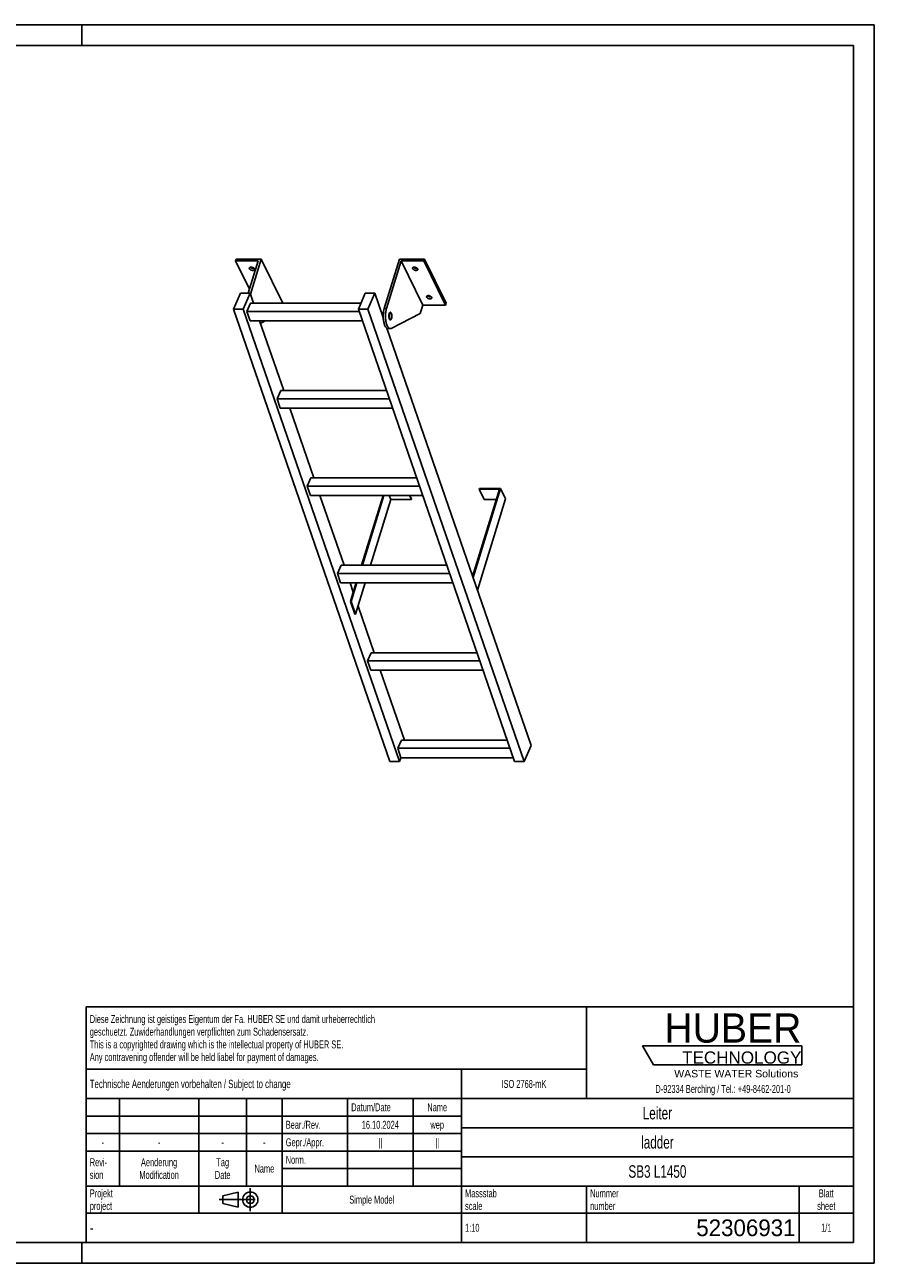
# Model space of a CAD drawing. Header units: millimetres. Extents: x 0 to 4200, y 0 to 2970.
# Tile 2 of 2: x 2163 to 4200, y 0 to 2970. Entities that reach past the tile are written whole.
import ezdxf

# ---------------------------------------------------------------- set-up
doc = ezdxf.new("R2010")
doc.units = ezdxf.units.MM
doc.header["$LTSCALE"] = 231
doc.linetypes.add('CENTER', pattern=[0.6, 0.375, -0.075, 0.075, -0.075])
doc.layers.get('0').update_dxf_attribs({"linetype": 'CONTINUOUS'})
doc.layers.add('005_AXIS', color=7, linetype='CONTINUOUS')
doc.layers.add('HUBER_Logo_BL1', color=7, linetype='CONTINUOUS')
doc.styles.get("Standard").update_dxf_attribs({"font": 'txt', "width": 0.7})
doc.styles.add('TEXTSTYLE_2', font='txt')
doc.styles.add('TEXTSTYLE_3', font='arial.ttf')
doc.styles.add('TEXTSTYLE_5', font='txt', dxfattribs={"width": 0.8})
doc.styles.add('TEXTSTYLE_6', font='txt')

# ---------------------------------------------------------------- blocks, each defined once
blk = doc.blocks.new('HUBER_LOGO_BL1', base_point=(3837.5, 503.7))
at = {"layer": 'HUBER_Logo_BL1', "color": 5, "linetype": 'Continuous'}
for p, q in [((4026.4, 521), (3643.9, 521)), ((3643.9, 521), (3670.9, 476)), ((4026.4, 521), (4026.4, 476)), ((3670.9, 476), (4026.4, 476))]:
    blk.add_line(p, q, dxfattribs=at)
at = {"layer": 'HUBER_Logo_BL1', "color": 2, "linetype": 'Continuous', "attachment_point": 3, "line_spacing_factor": 0.78}
for s, insert, char_height, width, style in [('HUBER\\P\\fArial;\\H29.25;TECHNOLOGY ', (4025.4, 599.1), 70.2, 387.672, 'TEXTSTYLE_2'), ('WASTE WATER Solutions', (4018, 463.6), 18, 297.033, 'TEXTSTYLE_3')]:
    blk.add_mtext(s, dxfattribs=dict(at, insert=insert, char_height=char_height, width=width, style=style))
at = {"layer": 'HUBER_Logo_BL1', "color": 2, "linetype": 'Continuous', "insert": (3837.5, 427.4), "char_height": 19, "width": 810.893, "attachment_point": 2, "line_spacing_factor": 0.96}
blk.add_mtext('D-92334 Berching / Tel.: +49-8462-201-0', dxfattribs=at)
blk = doc.blocks.new('PROJEKTIONSMETHODE_1_BL2', base_point=(2680, 152.5))
at = {"color": 2, "linetype": 'CENTER'}
for p, q in [((2703.8, 180), (2703.8, 125)), ((2628.7, 152.5), (2731.3, 152.5))]:
    blk.add_line(p, q, dxfattribs=at)
at = {"color": 2, "linetype": 'Continuous'}
for p, q in [((2637.8, 161.7), (2674.5, 170.8)), ((2637.8, 143.3), (2637.8, 161.7)), ((2674.5, 134.2), (2674.5, 170.8)), ((2637.8, 143.3), (2674.5, 134.2))]:
    blk.add_line(p, q, dxfattribs=at)
for radius in [18.3, 9.17]:
    blk.add_circle((2703.8, 152.5), radius, dxfattribs=at)
blk = doc.blocks.new('*T11')
at = {"color": 3, "linetype": 'Continuous'}
for p, q in [((0, 0), (1840, 0)), ((0, 0), (0, -565)), ((1200, 0), (1200, -220)), ((1840, 0), (1840, -565)), ((0, -150), (1200, -150)), ((900, -150), (900, -565)), ((0, -220), (1840, -220)), ((80, -220), (80, -430)), ((270, -220), (270, -495)), ((385, -220), (385, -430)), ((470, -220), (470, -495)), ((627, -220), (627, -430)), ((784, -220), (784, -430)), ((0, -262), (900, -262)), ((900, -290), (1840, -290)), ((0, -304), (900, -304)), ((0, -346), (900, -346)), ((900, -360), (1840, -360)), ((470, -388), (900, -388)), ((0, -430), (1840, -430)), ((1200, -430), (1200, -565)), ((1710, -430), (1710, -565)), ((0, -495), (1840, -495)), ((0, -565), (1840, -565))]:
    blk.add_line(p, q, dxfattribs=at)
at = {"color": 2, "linetype": 'Continuous', "line_spacing_factor": 0.96}
for s, insert, char_height, width, attachment_point in [('Diese Zeichnung ist geistiges Eigentum der Fa. HUBER SE und damit urheberrechtlich \\Pgeschuetzt. Zuwiderhandlungen verpflichten zum Schadensersatz.\\PThis is a copyrighted drawing which is the intellectual property of HUBER SE.\\PAny contravening offender will be held liabel for payment of damages.', (8.75, -19.9), 19, 2214.8571, 1), ('Technische Aenderungen vorbehalten / Subject to change', (8.75, -175), 20, 1524.7619, 1), ('ISO 2768-mK', (1050, -175.5), 19, 332.9524, 2), ('Datum/Date', (635.75, -231.5), 19, 292.2381, 1), ('Name', (842, -231.5), 19, 126.6667, 2), ('Leiter', (1370, -240), 30, 240, 2), ('Bear./Rev.', (478.75, -273.5), 19, 272.3333, 1), ('16.10.2024', (705.5, -273.5), 19, 273.2381, 2), ('wep', (842, -273.5), 19, 99.5238, 2), ('-', (40, -315.5), 19, 34.381, 2), ('-', (175, -315.5), 19, 34.381, 2), ('-', (327.5, -315.5), 19, 34.381, 2), ('-', (427.5, -315.5), 19, 34.381, 2), ('Gepr./Appr.', (478.75, -315.5), 19, 299.4762, 1), ('||', (705.5, -315.5), 19, 50.6667, 2), ('||', (842, -315.5), 19, 50.6667, 2), ('ladder', (1370, -310), 30, 251.4286, 2), ('Revi-\\Psion', (8.75, -363.3), 19, 138.4286, 1), ('Aenderung\\PModification', (175, -363.3), 19, 303.0952, 2), ('Tag\\PDate', (327.5, -363.3), 19, 117.619, 2), ('Name', (427.5, -378.5), 19, 126.6667, 2), ('Norm. ', (478.75, -357.5), 19, 175.5238, 1), ('SB3 L1450', (1370, -380), 30, 405.7143, 2), ('Projekt\\Pproject', (8.75, -437.8), 19, 183.6667, 1), ('Massstab\\Pscale', (908.75, -437.8), 19, 224.381, 1), ('Nummer\\Pnumber', (1208.75, -437.8), 19, 186.381, 1), ('Blatt\\Psheet', (1775, -437.8), 19, 137.5238, 2), ('Simple Model', (685, -453), 19, 328.4286, 2), ('1:10', (908.75, -520.5), 19, 94.0952, 1), ('1/1', (1775, -520.5), 19, 79.619, 2)]:
    blk.add_mtext(s, dxfattribs=dict(at, insert=insert, char_height=char_height, width=width, attachment_point=attachment_point))
for s, insert, char_height, width, attachment_point, style in [('-', (8.75, -517.5), 25, 18.3333, 1, 'TEXTSTYLE_5'), ('52306931', (1701.25, -510), 40, 546.6667, 3, 'TEXTSTYLE_6')]:
    blk.add_mtext(s, dxfattribs=dict(at, insert=insert, char_height=char_height, width=width, attachment_point=attachment_point, style=style))

msp = doc.modelspace()

# ---------------------------------------------------------------- linework, layer by layer
at = {"color": 7, "linetype": 'Continuous'}
for p, q in [((0, 2970), (4200, 2970)), ((4200, 0), (4200, 2970)), ((2703.896, 2323.977), (2729.928, 2408.217)), ((3024.958, 2289.935), (3061.51, 2408.217)), ((2722.949, 2403.517), (2668.607, 2403.517)), ((2722.949, 2403.517), (2699.024, 2326.095)), ((3065.584, 2403.517), (3030.484, 2289.935)), ((3117.441, 2297.844), (3065.584, 2403.517)), ((3119.927, 2403.517), (3065.584, 2403.517)), ((2663.531, 2288.276), (2680.138, 2326.095)), ((2680.138, 2326.095), (2703.165, 2326.095)), ((2703.165, 2326.095), (2686.557, 2288.276)), ((2962.875, 2288.276), (2979.483, 2326.095)), ((2979.483, 2326.095), (3002.509, 2326.095)), ((3002.509, 2326.095), (2985.902, 2288.276)), ((3022.488, 2268.243), (3002.509, 2326.095)), ((3038.172, 1203.401), (2663.531, 2288.276)), ((2686.557, 2288.276), (2663.531, 2288.276)), ((3061.198, 1203.401), (2686.557, 2288.276)), ((2695.658, 2282.27), (2704.399, 2302.174)), ((2968.978, 2302.174), (2704.399, 2302.174)), ((2781.785, 2302.543), (2781.671, 2302.174)), ((3337.517, 1203.401), (2962.875, 2288.276)), ((2985.902, 2288.276), (2962.875, 2288.276)), ((3360.543, 1203.401), (2985.902, 2288.276)), ((3117.441, 2297.844), (3111.24, 2277.777)), ((3117.441, 2297.844), (3171.784, 2297.844)), ((2703.409, 2259.824), (2695.658, 2282.27)), ((2964.95, 2282.27), (2695.658, 2282.27)), ((2703.409, 2259.824), (2972.701, 2259.824)), ((2739.477, 2259.824), (2728.088, 2253.924)), ((3111.24, 2277.777), (3041.946, 2241.879)), ((3377.151, 1241.22), (3031.537, 2242.039)), ((3034.109, 2241.287), (3039.636, 2241.287)), ((2768.002, 2072.777), (2776.743, 2092.681)), ((3030.421, 2092.681), (2776.743, 2092.681)), ((2775.754, 2050.331), (2768.002, 2072.777)), ((3037.294, 2072.777), (2768.002, 2072.777)), ((2775.754, 2050.331), (3045.045, 2050.331)), ((2840.347, 1863.283), (2849.088, 1883.188)), ((3102.765, 1883.188), (2849.088, 1883.188)), ((2848.098, 1840.838), (2840.347, 1863.283)), ((3109.639, 1863.283), (2840.347, 1863.283)), ((3301.575, 1856.402), (3236.939, 1647.241)), ((3253.243, 1857.969), (3252.759, 1856.402)), ((3264.96, 1831.537), (3252.759, 1856.402)), ((3252.759, 1856.402), (3301.575, 1856.402)), ((3253.243, 1857.969), (3303.901, 1857.969)), ((2848.098, 1840.838), (3117.39, 1840.838)), ((3024.131, 1840.838), (2972.48, 1673.695)), ((2992.365, 1673.695), (3041.142, 1831.537)), ((3041.142, 1831.537), (3036.578, 1840.838)), ((3089.959, 1831.537), (3041.142, 1831.537)), ((3085.395, 1840.838), (3089.959, 1831.537)), ((3086.648, 1840.838), (3090.443, 1833.104)), ((3090.443, 1833.104), (3089.959, 1831.537)), ((3293.891, 1831.537), (3264.96, 1831.537)), ((2921.432, 1673.695), (2912.691, 1653.79)), ((3175.11, 1673.695), (2921.432, 1673.695)), ((3181.983, 1653.79), (2912.691, 1653.79)), ((2920.443, 1631.345), (2912.691, 1653.79)), ((2920.443, 1631.345), (3189.734, 1631.345)), ((2959.393, 1631.345), (2945.555, 1586.567)), ((2956.05, 1556.177), (2979.278, 1631.345)), ((2993.777, 1464.202), (2985.036, 1444.297)), ((3247.454, 1464.202), (2993.777, 1464.202)), ((3254.328, 1444.297), (2985.036, 1444.297)), ((2992.787, 1421.852), (2985.036, 1444.297)), ((2992.787, 1421.852), (3262.079, 1421.852)), ((3066.121, 1254.709), (3057.38, 1234.804)), ((3319.799, 1254.709), (3066.121, 1254.709)), ((3326.672, 1234.804), (3057.38, 1234.804)), ((3065.132, 1212.358), (3057.38, 1234.804)), ((3377.151, 1241.22), (3360.543, 1203.401)), ((3061.198, 1203.401), (3038.172, 1203.401)), ((3065.132, 1212.358), (3061.198, 1203.401)), ((3065.132, 1212.358), (3334.423, 1212.358)), ((3360.543, 1203.401), (3337.517, 1203.401)), ((0, 0), (4200, 0))]:
    msp.add_line(p, q, dxfattribs=at)
at = {"color": 3, "linetype": 'Continuous'}
for p, q in [((4200, 2970), (0, 2970)), ((2300, 2970), (2300, 2920)), ((4200, 2970), (4200, 0)), ((2300, 0), (2300, 50)), ((4200, 0), (0, 0))]:
    msp.add_line(p, q, dxfattribs=at)
at = {"color": 5, "linetype": 'Continuous'}
for p, q in [((4150, 2920), (50, 2920)), ((4150, 50), (4150, 2920)), ((50, 50), (4150, 50))]:
    msp.add_line(p, q, dxfattribs=at)
at = {"color": 9, "linetype": 'Continuous'}
msp.add_line((3024.958, 2289.935), (3030.484, 2289.935), dxfattribs=at)
at = {"color": 7, "linetype": 'Continuous'}
for points, knots in [([(3024.958, 2289.935), (3024.229, 2287.574), (3023.114, 2282.485), (3022.347, 2274.525), (3022.439, 2266.319), (3023.242, 2259.633), (3024.337, 2254.669), (3025.326, 2251.359), (3026.482, 2248.434), (3027.786, 2245.946), (3029.214, 2243.94), (3030.752, 2242.449), (3032.389, 2241.509), (3033.557, 2241.287), (3034.109, 2241.287)], [0, 0, 0, 0, 0.1393862, 0.29277846, 0.4502733, 0.60148396, 0.67169736, 0.73686463, 0.79613081, 0.84889737, 0.8949307, 0.93453671, 0.96882886, 1, 1, 1, 1]), ([(3030.484, 2289.935), (3029.755, 2287.574), (3028.64, 2282.485), (3027.873, 2274.525), (3027.966, 2266.319), (3028.769, 2259.633), (3029.864, 2254.669), (3030.852, 2251.359), (3032.009, 2248.434), (3033.312, 2245.946), (3034.741, 2243.94), (3036.278, 2242.449), (3037.915, 2241.509), (3039.083, 2241.287), (3039.636, 2241.287)], [0, 0, 0, 0, 0.1393862, 0.29277846, 0.4502733, 0.60148396, 0.67169736, 0.73686463, 0.79613081, 0.84889737, 0.8949307, 0.93453671, 0.96882886, 1, 1, 1, 1]), ([(3039.636, 2241.287), (3040.026, 2241.287), (3040.83, 2241.392), (3041.581, 2241.69), (3041.946, 2241.879)], [0, 0, 0, 0, 0.48713237, 1, 1, 1, 1])]:
    msp.add_open_spline(points, degree=3, knots=knots, dxfattribs=at)
at = {"layer": '005_AXIS', "color": 7, "linetype": 'Continuous'}
for p, q in [((2670.059, 2408.217), (2668.607, 2403.517)), ((2729.928, 2408.217), (2670.059, 2408.217)), ((2781.785, 2302.543), (2729.928, 2408.217)), ((3121.379, 2408.217), (3061.51, 2408.217)), ((3121.379, 2408.217), (3119.927, 2403.517)), ((3173.236, 2302.543), (3121.379, 2408.217)), ((2668.607, 2403.517), (2701.951, 2335.568)), ((3171.784, 2297.844), (3119.927, 2403.517)), ((2711.425, 2302.174), (2703.165, 2326.095)), ((3173.236, 2302.543), (3171.784, 2297.844)), ((2783.77, 2092.681), (2726.05, 2259.824)), ((3022.804, 2278.787), (3018.847, 2278.787)), ((3039.636, 2278.787), (3037.53, 2278.787)), ((3039.636, 2263.787), (3037.533, 2263.787)), ((2856.114, 1883.188), (2798.395, 2050.331)), ((3303.901, 1857.969), (3237.911, 1644.425)), ((3316.103, 1833.104), (3303.901, 1857.969)), ((2928.459, 1673.695), (2870.739, 1840.838)), ((3022.289, 1840.838), (2970.638, 1673.695)), ((3248.406, 1614.036), (3316.103, 1833.104)), ((2950.718, 1609.236), (2943.084, 1631.345)), ((2950.718, 1609.236), (2943.713, 1586.567)), ((2957.551, 1631.345), (2950.718, 1609.236)), ((2943.713, 1586.567), (2954.208, 1556.177)), ((2943.713, 1586.567), (2945.555, 1586.567)), ((2945.555, 1586.567), (2956.05, 1556.177)), ((3000.803, 1464.202), (2962.185, 1576.031)), ((2954.208, 1556.177), (2956.05, 1556.177)), ((3073.148, 1254.709), (3015.428, 1421.852))]:
    msp.add_line(p, q, dxfattribs=at)
for points, knots in [([(2701.706, 2384.869), (2701.554, 2385.179), (2701.341, 2385.814), (2701.39, 2386.491), (2701.482, 2386.788)], [0, 0, 0, 0, 0.52598929, 1, 1, 1, 1]), ([(2701.482, 2386.788), (2701.543, 2386.985), (2701.729, 2387.373), (2702.172, 2387.872), (2702.764, 2388.283), (2703.769, 2388.72), (2705.297, 2388.972), (2707.285, 2388.846), (2709.314, 2388.319), (2711.18, 2387.442), (2712.696, 2386.307), (2713.44, 2385.357), (2713.679, 2384.869)], [0, 0, 0, 0, 0.0431793, 0.08863396, 0.13810718, 0.19258204, 0.31675069, 0.45771902, 0.606659, 0.75286298, 0.88624341, 1, 1, 1, 1]), ([(2713.903, 2382.95), (2713.842, 2382.753), (2713.655, 2382.364), (2713.212, 2381.866), (2712.621, 2381.455), (2711.616, 2381.018), (2710.087, 2380.766), (2708.1, 2380.892), (2706.071, 2381.419), (2704.205, 2382.296), (2702.689, 2383.431), (2701.945, 2384.381), (2701.706, 2384.869)], [0, 0, 0, 0, 0.0431793, 0.08863396, 0.13810718, 0.19258204, 0.31675069, 0.45771902, 0.606659, 0.75286298, 0.88624341, 1, 1, 1, 1]), ([(2713.075, 2385.777), (2712.309, 2385.561), (2710.585, 2385.434), (2708.016, 2385.914), (2705.624, 2386.966), (2704.272, 2388.044), (2703.762, 2388.655)], [0, 0, 0, 0, 0.23498903, 0.49999164, 0.7649988, 1, 1, 1, 1]), ([(2713.679, 2384.869), (2713.831, 2384.559), (2714.044, 2383.924), (2713.994, 2383.247), (2713.903, 2382.95)], [0, 0, 0, 0, 0.52598929, 1, 1, 1, 1]), ([(3093.156, 2384.869), (3093.004, 2385.179), (3092.792, 2385.814), (3092.841, 2386.491), (3092.933, 2386.788)], [0, 0, 0, 0, 0.52598929, 1, 1, 1, 1]), ([(3092.933, 2386.788), (3092.994, 2386.985), (3093.18, 2387.373), (3093.623, 2387.872), (3094.215, 2388.283), (3095.22, 2388.72), (3096.748, 2388.972), (3098.736, 2388.846), (3100.765, 2388.319), (3102.631, 2387.442), (3104.147, 2386.307), (3104.891, 2385.357), (3105.13, 2384.869)], [0, 0, 0, 0, 0.0431793, 0.08863396, 0.13810718, 0.19258204, 0.31675069, 0.45771902, 0.606659, 0.75286298, 0.88624341, 1, 1, 1, 1]), ([(3105.354, 2382.95), (3105.293, 2382.753), (3105.106, 2382.364), (3104.663, 2381.866), (3104.072, 2381.455), (3103.067, 2381.018), (3101.538, 2380.766), (3099.551, 2380.892), (3097.522, 2381.419), (3095.656, 2382.296), (3094.14, 2383.431), (3093.396, 2384.381), (3093.156, 2384.869)], [0, 0, 0, 0, 0.0431793, 0.08863396, 0.13810718, 0.19258204, 0.31675069, 0.45771902, 0.606659, 0.75286298, 0.88624341, 1, 1, 1, 1]), ([(3104.526, 2385.777), (3103.759, 2385.561), (3102.035, 2385.434), (3099.467, 2385.914), (3097.075, 2386.966), (3095.723, 2388.044), (3095.212, 2388.655)], [0, 0, 0, 0, 0.23498903, 0.49999164, 0.7649988, 1, 1, 1, 1]), ([(3105.13, 2384.869), (3105.282, 2384.559), (3105.495, 2383.924), (3105.445, 2383.247), (3105.354, 2382.95)], [0, 0, 0, 0, 0.52598929, 1, 1, 1, 1]), ([(3126.711, 2316.492), (3126.559, 2316.802), (3126.346, 2317.437), (3126.396, 2318.114), (3126.488, 2318.411)], [0, 0, 0, 0, 0.52598929, 1, 1, 1, 1]), ([(3126.488, 2318.411), (3126.549, 2318.608), (3126.735, 2318.996), (3127.178, 2319.495), (3127.769, 2319.906), (3128.774, 2320.343), (3130.303, 2320.595), (3132.29, 2320.469), (3134.32, 2319.941), (3136.186, 2319.065), (3137.701, 2317.93), (3138.445, 2316.98), (3138.685, 2316.492)], [0, 0, 0, 0, 0.0431793, 0.08863396, 0.13810718, 0.19258204, 0.31675069, 0.45771902, 0.606659, 0.75286298, 0.88624341, 1, 1, 1, 1]), ([(3138.08, 2317.4), (3137.314, 2317.183), (3135.59, 2317.056), (3133.021, 2317.537), (3130.629, 2318.589), (3129.277, 2319.667), (3128.767, 2320.278)], [0, 0, 0, 0, 0.23498903, 0.49999164, 0.7649988, 1, 1, 1, 1]), ([(3138.908, 2314.573), (3138.847, 2314.376), (3138.661, 2313.987), (3138.218, 2313.488), (3137.627, 2313.078), (3136.622, 2312.641), (3135.093, 2312.388), (3133.106, 2312.515), (3131.076, 2313.042), (3129.21, 2313.919), (3127.695, 2315.054), (3126.951, 2316.004), (3126.711, 2316.492)], [0, 0, 0, 0, 0.0431793, 0.08863396, 0.13810718, 0.19258204, 0.31675069, 0.45771902, 0.606659, 0.75286298, 0.88624341, 1, 1, 1, 1]), ([(3138.685, 2316.492), (3138.837, 2316.182), (3139.05, 2315.547), (3139, 2314.87), (3138.908, 2314.573)], [0, 0, 0, 0, 0.52598929, 1, 1, 1, 1]), ([(3039.636, 2280.537), (3039.447, 2280.537), (3039.045, 2280.451), (3038.492, 2280.097), (3037.979, 2279.542), (3037.308, 2278.478), (3036.655, 2276.72), (3036.167, 2274.259), (3035.98, 2271.526), (3036.113, 2268.771), (3036.551, 2266.247), (3037.07, 2264.706), (3037.397, 2264.041)], [0, 0, 0, 0, 0.03139335, 0.06653601, 0.10789212, 0.15653911, 0.27536242, 0.41788483, 0.57383791, 0.73088448, 0.87653102, 1, 1, 1, 1]), ([(3039.636, 2278.787), (3039.483, 2278.787), (3039.157, 2278.717), (3038.709, 2278.43), (3038.293, 2277.98), (3037.749, 2277.117), (3037.219, 2275.692), (3036.823, 2273.696), (3036.672, 2271.481), (3036.779, 2269.247), (3037.135, 2267.201), (3037.556, 2265.951), (3037.82, 2265.412)], [0, 0, 0, 0, 0.03139335, 0.06653605, 0.10789216, 0.1565391, 0.27536243, 0.41788486, 0.57383792, 0.73088446, 0.87653101, 1, 1, 1, 1]), ([(3037.397, 2264.041), (3037.543, 2263.743), (3037.846, 2263.21), (3038.392, 2262.559), (3038.989, 2262.139), (3039.431, 2262.037), (3039.636, 2262.037)], [0, 0, 0, 0, 0.31594817, 0.58208431, 0.8045575, 1, 1, 1, 1]), ([(3037.82, 2265.412), (3037.939, 2265.17), (3038.184, 2264.738), (3038.628, 2264.21), (3039.111, 2263.87), (3039.469, 2263.787), (3039.636, 2263.787)], [0, 0, 0, 0, 0.31594886, 0.58208429, 0.80455743, 1, 1, 1, 1]), ([(3041.875, 2278.532), (3041.729, 2278.83), (3041.426, 2279.363), (3040.879, 2280.014), (3040.282, 2280.434), (3039.841, 2280.537), (3039.636, 2280.537)], [0, 0, 0, 0, 0.31594817, 0.58208431, 0.8045575, 1, 1, 1, 1]), ([(3041.451, 2277.161), (3041.333, 2277.403), (3041.087, 2277.835), (3040.644, 2278.363), (3040.16, 2278.703), (3039.802, 2278.787), (3039.636, 2278.787)], [0, 0, 0, 0, 0.31594886, 0.58208429, 0.80455743, 1, 1, 1, 1]), ([(3039.636, 2262.037), (3039.824, 2262.037), (3040.226, 2262.122), (3040.779, 2262.476), (3041.292, 2263.031), (3041.963, 2264.095), (3042.616, 2265.853), (3043.104, 2268.314), (3043.291, 2271.047), (3043.159, 2273.802), (3042.72, 2276.326), (3042.201, 2277.867), (3041.875, 2278.532)], [0, 0, 0, 0, 0.03139335, 0.06653601, 0.10789212, 0.15653911, 0.27536242, 0.41788483, 0.57383791, 0.73088448, 0.87653102, 1, 1, 1, 1]), ([(3039.636, 2263.787), (3039.788, 2263.787), (3040.114, 2263.856), (3040.563, 2264.143), (3040.979, 2264.593), (3041.523, 2265.456), (3042.052, 2266.881), (3042.448, 2268.877), (3042.6, 2271.092), (3042.492, 2273.326), (3042.137, 2275.372), (3041.716, 2276.622), (3041.451, 2277.161)], [0, 0, 0, 0, 0.03139335, 0.06653605, 0.10789216, 0.1565391, 0.27536243, 0.41788486, 0.57383792, 0.73088446, 0.87653101, 1, 1, 1, 1])]:
    msp.add_open_spline(points, degree=3, knots=knots, dxfattribs=at)

# ---------------------------------------------------------------- block references
msp.add_blockref('*T11', (2310, 615))
at = {"color": 2, "linetype": 'Continuous'}
msp.add_blockref('PROJEKTIONSMETHODE_1_BL2', (2680, 152.5), dxfattribs=at)
at = {"layer": 'HUBER_Logo_BL1'}
msp.add_blockref('HUBER_LOGO_BL1', (3837.497, 503.742), dxfattribs=at)

doc.saveas('drawing.dxf')
